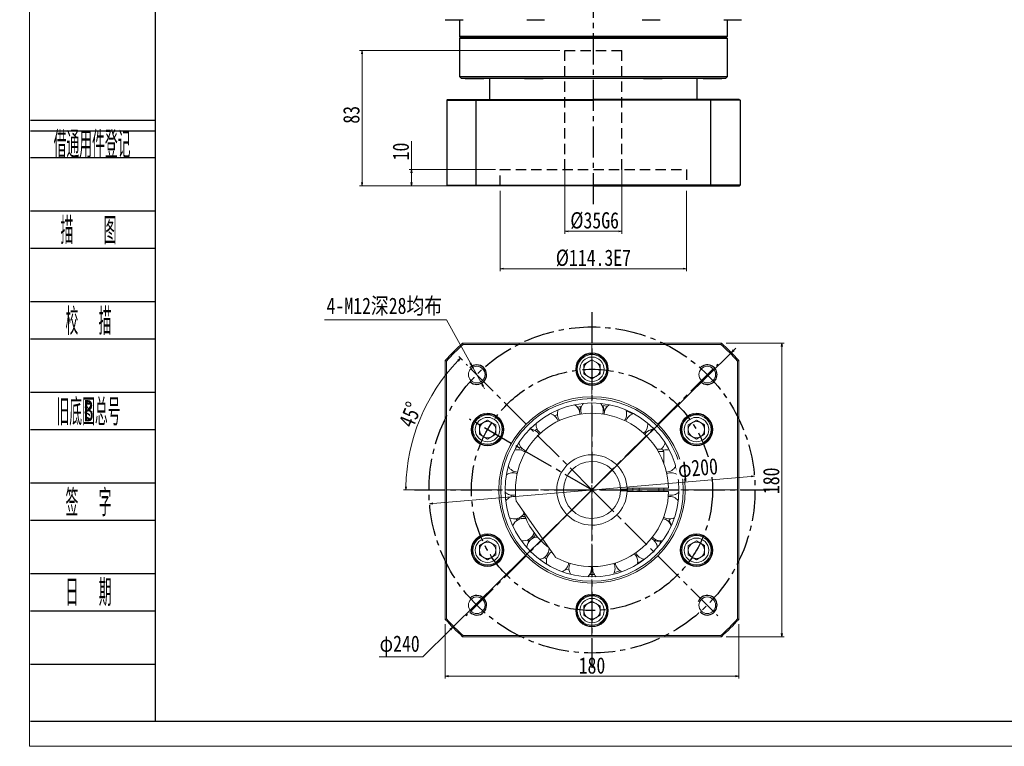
# Model space of a CAD drawing. Header units: millimetres. Extents: x -32 to 1282, y 0 to 916.
# Tile 1 of 3: x -32 to 572, y 0 to 446. Entities that reach past the tile are written whole.
import ezdxf
from ezdxf.enums import TextEntityAlignment as Align

# ---------------------------------------------------------------- set-up
doc = ezdxf.new("R2010")
doc.units = ezdxf.units.MM
for name, pattern in [('CENTER2', [28.575, 19.05, -3.175, 3.175, -3.175]), ('DASHED2', [9.525, 6.35, -3.175]), ('点画线', [18, 12, -2, 2, -2])]:
    doc.linetypes.add(name, pattern=pattern)
for name, color, linetype in [('1轮廓实线层', 7, 'Continuous'), ('2细线层', 4, 'Continuous'), ('3中心线层', 1, 'CENTER2'), ('4虚线层', 6, 'DASHED2'), ('6文字层', 3, 'Continuous')]:
    doc.layers.add(name, color=color, linetype=linetype)
for name, color, linetype, lineweight in [('中心线层', 1, '点画线', 18), ('图框_外框线', 7, 'Continuous', 18), ('尺寸线层', 3, 'Continuous', 18)]:
    doc.layers.add(name, color=color, linetype=linetype, lineweight=lineweight)
doc.styles.add('PC_TEXTSTYLE', font='ISOCP.SHX', dxfattribs={"width": 0.707, "bigfont": 'GBCBIG.SHX'})
doc.styles.get("Standard").update_dxf_attribs({"font": 'SimSun.ttf'})
doc.styles.add('宋体', font='SimSun.ttf', dxfattribs={"width": 0.8})
doc.dimstyles.new('A水平标注$0', dxfattribs={"dimtxt": 3.5, "dimasz": 2, "dimexe": 1.5, "dimexo": 3, "dimgap": 1.1, "dimtad": 1, "dimtoh": 1, "dimdec": 4, "dimdsep": 46, "dimtxsty": '宋体', "dimblk": 'OPEN', "dimcen": 3, "dimclrd": 3, "dimclre": 3, "dimclrt": 6, "dimadec": 0, "dimazin": 0, "dimtm": 1e-09, "dimtfac": 1, "dimtdec": 4, "dimtix": 1, "dimtmove": 0, "dimatfit": 3, "dimldrblk": 'OPEN', "dimfxl": 0, "dimlwd": 13, "dimlwe": 13, "dimarcsym": 0})
doc.dimstyles.new('D直径标注φ25', dxfattribs={"dimtxt": 3.5, "dimasz": 2, "dimexe": 1, "dimexo": 3, "dimtad": 1, "dimtoh": 1, "dimdec": 1, "dimdsep": 46, "dimtxsty": '宋体', "dimblk": 'OPEN', "dimcen": 3, "dimclrd": 3, "dimclre": 3, "dimclrt": 130, "dimadec": 0, "dimazin": 0, "dimtm": 1e-09, "dimtfac": 1, "dimtdec": 1, "dimtmove": 0, "dimatfit": 0, "dimldrblk": 'OPEN', "dimfxl": 0, "dimlwd": 13, "dimlwe": 13, "dimarcsym": 0})
doc.dimstyles.new('螺孔(M8-7H)', dxfattribs={"dimtxt": 3.5, "dimasz": 2, "dimexe": 1.25, "dimexo": 3, "dimtad": 1, "dimtoh": 1, "dimdec": 4, "dimdsep": 46, "dimtxsty": '宋体', "dimblk": 'OPEN', "dimcen": 3, "dimclrd": 3, "dimclre": 3, "dimclrt": 2, "dimadec": 0, "dimazin": 0, "dimtm": 1e-09, "dimtfac": 1, "dimtdec": 4, "dimtmove": 0, "dimatfit": 3, "dimldrblk": 'OPEN', "dimfxl": 0, "dimlwd": 9, "dimlwe": 9, "dimarcsym": 0})

# ---------------------------------------------------------------- blocks, each defined once
blk = doc.blocks.new('_Open')
at = {"color": 0, "linetype": 'ByBlock', "lineweight": -2}
for p, q in [((-1, 0.17), (0, 0)), ((-1, -0.17), (0, 0)), ((0, 0), (-1, 0))]:
    blk.add_line(p, q, dxfattribs=at)
blk = doc.blocks.new('*D20')
at = {"layer": 'Defpoints', "color": 0, "transparency": 16777216}
for p in [(229.04, 77.84), (409.04, 77.84), (409.04, 43)]:
    blk.add_point(p, dxfattribs=at)
at = {"layer": '尺寸线层', "color": 3, "lineweight": 13, "transparency": 16777216}
for p, q in [((229.04, 74.84), (229.04, 41.5)), ((409.04, 74.84), (409.04, 41.5)), ((231.04, 43), (407.04, 43))]:
    blk.add_line(p, q, dxfattribs=at)
at = {"layer": '尺寸线层', "color": 3, "lineweight": 13, "transparency": 16777216, "xscale": 2, "yscale": 2, "zscale": 2, "rotation": 180}
blk.add_blockref('_Open', (229.04, 43), dxfattribs=at)
at = {"layer": '尺寸线层', "color": 3, "lineweight": 13, "transparency": 16777216, "xscale": 2, "yscale": 2, "zscale": 2}
blk.add_blockref('_Open', (409.04, 43), dxfattribs=at)
at = {"layer": '尺寸线层', "color": 6, "transparency": 16777216, "insert": (319.04, 49.5), "char_height": 10, "attachment_point": 5, "style": '宋体', "bg_fill": 3, "box_fill_scale": 1.1, "bg_fill_color": 256, "bg_fill_true_color": 13158600, "bg_fill_transparency": 0}
blk.add_mtext('180', dxfattribs=at)
blk = doc.blocks.new('*D21')
at = {"layer": 'Defpoints', "color": 0, "transparency": 16777216}
for p in [(398.41, 247.21), (435.53, 247.21), (398.41, 67.21)]:
    blk.add_point(p, dxfattribs=at)
at = {"layer": '尺寸线层', "color": 3, "lineweight": 13, "transparency": 16777216}
for p, q in [((401.41, 247.21), (437.03, 247.21)), ((435.53, 69.21), (435.53, 245.21)), ((401.41, 67.21), (437.03, 67.21))]:
    blk.add_line(p, q, dxfattribs=at)
at = {"layer": '尺寸线层', "color": 3, "lineweight": 13, "transparency": 16777216, "xscale": 2, "yscale": 2, "zscale": 2}
for p, rotation in [((435.53, 247.21), 90), ((435.53, 67.21), 270)]:
    blk.add_blockref('_Open', p, dxfattribs=dict(at, rotation=rotation))
at = {"layer": '尺寸线层', "color": 6, "transparency": 16777216, "insert": (429.03, 162.81), "char_height": 10, "attachment_point": 5, "rotation": 90, "style": '宋体', "bg_fill": 3, "box_fill_scale": 1.1, "bg_fill_color": 256, "bg_fill_true_color": 13158600, "bg_fill_transparency": 0}
blk.add_mtext('180', dxfattribs=at)
blk = doc.blocks.new('*D22')
at = {"layer": 'Defpoints', "color": 0, "transparency": 16777216}
for p in [(245.44, 233.18), (251.23, 222.67)]:
    blk.add_point(p, dxfattribs=at)
at = {"layer": '尺寸线层', "color": 3, "lineweight": 9, "transparency": 16777216}
for p, q in [((154.93, 261.53), (229.82, 261.53)), ((229.82, 261.53), (244.47, 234.93)), ((251.23, 222.67), (245.44, 233.18)), ((252.19, 220.92), (253.16, 219.16))]:
    blk.add_line(p, q, dxfattribs=at)
at = {"layer": '尺寸线层', "color": 3, "lineweight": 9, "transparency": 16777216, "xscale": 2, "yscale": 2, "zscale": 2}
for p, rotation in [((245.44, 233.18), 298.849608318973), ((251.23, 222.67), 118.849608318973)]:
    blk.add_blockref('_Open', p, dxfattribs=dict(at, rotation=rotation))
at = {"layer": '尺寸线层', "color": 2, "transparency": 16777216, "insert": (191.63, 269.62), "char_height": 10, "attachment_point": 5, "style": '宋体', "bg_fill": 3, "box_fill_scale": 1.1, "bg_fill_color": 256, "bg_fill_true_color": 13158600, "bg_fill_transparency": 0}
blk.add_mtext('4-M12深28均布', dxfattribs=at)
blk = doc.blocks.new('*D23')
at = {"layer": 'Defpoints', "color": 0, "transparency": 16777216}
for p in [(241.62, 234.64), (220.18, 214.29), (213.04, 157.21), (319.04, 157.21), (425.04, 157.21)]:
    blk.add_point(p, dxfattribs=at)
at = {"layer": '尺寸线层', "color": 3, "lineweight": 13, "transparency": 16777216}
for p, q in [((239.5, 236.76), (237.26, 239)), ((210.04, 157.21), (203.38, 157.21))]:
    blk.add_line(p, q, dxfattribs=at)
blk.add_arc((319.04, 157.21), 114.16, 136.00381, 178.99619, dxfattribs=at)
at = {"layer": '尺寸线层', "color": 3, "lineweight": 13, "transparency": 16777216, "xscale": 2, "yscale": 2, "zscale": 2}
for p, rotation in [((238.32, 237.94), 45.50190419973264), ((204.88, 157.21), 269.4980958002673)]:
    blk.add_blockref('_Open', p, dxfattribs=dict(at, rotation=rotation))
at = {"layer": '尺寸线层', "color": 6, "transparency": 16777216, "insert": (207.57, 203.39), "char_height": 10, "attachment_point": 5, "rotation": 67.5, "style": '宋体', "bg_fill": 3, "box_fill_scale": 1.1, "bg_fill_color": 256, "bg_fill_true_color": 13158600, "bg_fill_transparency": 0}
blk.add_mtext('45°', dxfattribs=at)
blk = doc.blocks.new('*D24')
at = {"layer": 'Defpoints', "color": 0, "transparency": 16777216}
for p in [(404.53, 241.43), (233.56, 73)]:
    blk.add_point(p, dxfattribs=at)
at = {"layer": '尺寸线层', "color": 3, "lineweight": 13, "transparency": 16777216}
for p, q in [((405.95, 242.83), (407.38, 244.24)), ((404.53, 241.43), (233.56, 73)), ((232.13, 71.59), (215.17, 54.88)), ((215.17, 54.88), (188.42, 54.88))]:
    blk.add_line(p, q, dxfattribs=at)
at = {"layer": '尺寸线层', "color": 3, "lineweight": 13, "transparency": 16777216, "xscale": 2, "yscale": 2, "zscale": 2}
for p, rotation in [((404.53, 241.43), 224.5723010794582), ((233.56, 73), 44.57230107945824)]:
    blk.add_blockref('_Open', p, dxfattribs=dict(at, rotation=rotation))
at = {"layer": '尺寸线层', "color": 130, "transparency": 16777216, "insert": (201.04, 61.6), "char_height": 10, "attachment_point": 5, "style": '宋体', "bg_fill": 3, "box_fill_scale": 1.1, "bg_fill_color": 256, "bg_fill_true_color": 13158600, "bg_fill_transparency": 0}
blk.add_mtext('φ240', dxfattribs=at)
blk = doc.blocks.new('*D25')
at = {"layer": 'Defpoints', "color": 0, "transparency": 16777216}
for p in [(418.68, 165.71), (219.4, 148.72)]:
    blk.add_point(p, dxfattribs=at)
at = {"layer": '尺寸线层', "color": 3, "lineweight": 13, "transparency": 16777216}
blk.add_line((221.4, 148.89), (416.69, 165.54), dxfattribs=at)
at = {"layer": '尺寸线层', "color": 3, "lineweight": 13, "transparency": 16777216, "xscale": 2, "yscale": 2, "zscale": 2}
for p, rotation in [((418.68, 165.71), 4.874461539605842), ((219.4, 148.72), 184.8744615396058)]:
    blk.add_blockref('_Open', p, dxfattribs=dict(at, rotation=rotation))
at = {"layer": '尺寸线层', "color": 130, "transparency": 16777216, "insert": (384.13, 169.51), "char_height": 10, "attachment_point": 5, "rotation": 4.87446, "style": '宋体', "bg_fill": 3, "box_fill_scale": 1.1, "bg_fill_color": 256, "bg_fill_true_color": 13158600, "bg_fill_transparency": 0}
blk.add_mtext('φ200', dxfattribs=at)
blk = doc.blocks.new('*D38')
at = {"layer": 'Defpoints', "color": 0, "transparency": 16777216}
for p in [(262.76, 353.7), (208.28, 343.7), (255.71, 343.7)]:
    blk.add_point(p, dxfattribs=at)
at = {"layer": '尺寸线层', "color": 3, "lineweight": 13, "transparency": 16777216}
for p, q in [((208.28, 353.7), (208.28, 371.05)), ((259.76, 353.7), (206.78, 353.7)), ((208.28, 345.7), (208.28, 351.7)), ((252.71, 343.7), (206.78, 343.7))]:
    blk.add_line(p, q, dxfattribs=at)
at = {"layer": '尺寸线层', "color": 3, "lineweight": 13, "transparency": 16777216, "xscale": 2, "yscale": 2, "zscale": 2}
for p, rotation in [((208.28, 353.7), 90), ((208.28, 343.7), 270)]:
    blk.add_blockref('_Open', p, dxfattribs=dict(at, rotation=rotation))
at = {"layer": '尺寸线层', "color": 6, "transparency": 16777216, "insert": (201.78, 364.77), "char_height": 10, "attachment_point": 5, "rotation": 90, "style": '宋体', "bg_fill": 3, "box_fill_scale": 1.1, "bg_fill_color": 256, "bg_fill_true_color": 13158600, "bg_fill_transparency": 0}
blk.add_mtext('10', dxfattribs=at)
blk = doc.blocks.new('*D39')
at = {"layer": 'Defpoints', "color": 0, "transparency": 16777216}
for p in [(302.41, 426.7), (177.94, 343.7), (255.71, 343.7)]:
    blk.add_point(p, dxfattribs=at)
at = {"layer": '尺寸线层', "color": 3, "lineweight": 13, "transparency": 16777216}
for p, q in [((299.41, 426.7), (176.44, 426.7)), ((177.94, 424.7), (177.94, 345.7)), ((252.71, 343.7), (176.44, 343.7))]:
    blk.add_line(p, q, dxfattribs=at)
at = {"layer": '尺寸线层', "color": 3, "lineweight": 13, "transparency": 16777216, "xscale": 2, "yscale": 2, "zscale": 2}
for p, rotation in [((177.94, 426.7), 90), ((177.94, 343.7), 270)]:
    blk.add_blockref('_Open', p, dxfattribs=dict(at, rotation=rotation))
at = {"layer": '尺寸线层', "color": 6, "transparency": 16777216, "insert": (171.44, 387.27), "char_height": 10, "attachment_point": 5, "rotation": 90, "style": '宋体', "bg_fill": 3, "box_fill_scale": 1.1, "bg_fill_color": 256, "bg_fill_true_color": 13158600, "bg_fill_transparency": 0}
blk.add_mtext('83', dxfattribs=at)
blk = doc.blocks.new('*D40')
at = {"layer": 'Defpoints', "color": 0, "transparency": 16777216}
for p in [(262.76, 343.7), (377.06, 343.7), (377.06, 292.91)]:
    blk.add_point(p, dxfattribs=at)
at = {"layer": '尺寸线层', "color": 3, "lineweight": 13, "transparency": 16777216}
for p, q in [((262.76, 340.7), (262.76, 291.41)), ((377.06, 340.7), (377.06, 291.41)), ((264.76, 292.91), (375.06, 292.91))]:
    blk.add_line(p, q, dxfattribs=at)
at = {"layer": '尺寸线层', "color": 3, "lineweight": 13, "transparency": 16777216, "xscale": 2, "yscale": 2, "zscale": 2, "rotation": 180}
blk.add_blockref('_Open', (262.76, 292.91), dxfattribs=at)
at = {"layer": '尺寸线层', "color": 3, "lineweight": 13, "transparency": 16777216, "xscale": 2, "yscale": 2, "zscale": 2}
blk.add_blockref('_Open', (377.06, 292.91), dxfattribs=at)
at = {"layer": '尺寸线层', "color": 6, "transparency": 16777216, "insert": (319.91, 299.41), "char_height": 10, "attachment_point": 5, "style": '宋体', "bg_fill": 3, "box_fill_scale": 1.1, "bg_fill_color": 256, "bg_fill_true_color": 13158600, "bg_fill_transparency": 0}
blk.add_mtext('{%%c114.3}{}{E7}', dxfattribs=at)
blk = doc.blocks.new('*D41')
at = {"layer": 'Defpoints', "color": 0, "transparency": 16777216}
for p in [(302.41, 356.7), (337.41, 356.7)]:
    blk.add_point(p, dxfattribs=at)
at = {"layer": '尺寸线层', "color": 3, "lineweight": 13, "transparency": 16777216}
for p, q in [((302.41, 353.7), (302.41, 314.35)), ((337.41, 353.7), (337.41, 314.35)), ((304.41, 315.85), (335.41, 315.85))]:
    blk.add_line(p, q, dxfattribs=at)
at = {"layer": '尺寸线层', "color": 3, "lineweight": 13, "transparency": 16777216, "xscale": 2, "yscale": 2, "zscale": 2, "rotation": 180}
blk.add_blockref('_Open', (302.41, 315.85), dxfattribs=at)
at = {"layer": '尺寸线层', "color": 3, "lineweight": 13, "transparency": 16777216, "xscale": 2, "yscale": 2, "zscale": 2}
blk.add_blockref('_Open', (337.41, 315.85), dxfattribs=at)
at = {"layer": '尺寸线层', "color": 6, "transparency": 16777216, "insert": (320.66, 322.35), "char_height": 10, "attachment_point": 5, "style": '宋体', "bg_fill": 3, "box_fill_scale": 1.1, "bg_fill_color": 256, "bg_fill_true_color": 13158600, "bg_fill_transparency": 0}
blk.add_mtext('{%%c35}{}{G6}', dxfattribs=at)
at = {"layer": 'Defpoints', "color": 0, "transparency": 16777216}
blk.add_point((337.41, 315.85), dxfattribs=at)

msp = doc.modelspace()

# ---------------------------------------------------------------- linework, layer by layer
at = {"color": 7, "linetype": 'Continuous', "lineweight": 15}
for p, q in [((269.51787, 152.94398), (269.4383, 154.05286)), ((295.67713, 117.35684), (273.59809, 148.88898)), ((272.86255, 138.42377), (272.43912, 139.55271)), ((275.65623, 140.02437), (275.81121, 139.63822)), ((282.20629, 128.56161), (282.46322, 128.23432)), ((387.21225, 128.84563), (386.97703, 128.34847)), ((387.21225, 128.84563), (386.97703, 128.34847)), ((388.75772, 127.92721), (388.51799, 127.42052)), ((388.75772, 127.92721), (388.51799, 127.42052)), ((249.95611, 123.09987), (254.95611, 125.98662)), ((249.95611, 117.32636), (249.95611, 123.09987)), ((254.95611, 125.98662), (259.95611, 123.09987)), ((259.95611, 123.09987), (259.95611, 117.32636)), ((280.23671, 125.39839), (279.38192, 126.53178)), ((378.12787, 123.09987), (383.12787, 125.98662)), ((378.12787, 117.32636), (378.12787, 123.09987)), ((383.12787, 125.98662), (388.12787, 123.09987)), ((388.12787, 123.09987), (388.12787, 117.32636)), ((254.95611, 114.43961), (249.95611, 117.32636)), ((259.95611, 117.32636), (254.95611, 114.43961)), ((291.20356, 114.88933), (289.86493, 115.87198)), ((383.12787, 114.43961), (378.12787, 117.32636)), ((388.12787, 117.32636), (383.12787, 114.43961)), ((258.82179, 111.48047), (258.50285, 111.94144)), ((258.82179, 111.48047), (258.50285, 111.94144)), ((260.3899, 112.35968), (260.07696, 112.81197)), ((260.3899, 112.35968), (260.07696, 112.81197)), ((304.98707, 107.9243), (302.95477, 108.64165)), ((314.04199, 86.09987), (319.04199, 88.98662)), ((319.04199, 88.98662), (324.04199, 86.09987)), ((328.53752, 82.19457), (327.97884, 82.14884)), ((328.53752, 82.19457), (327.97884, 82.14884)), ((328.56016, 83.9922), (328.01199, 83.94733)), ((328.56016, 83.9922), (328.01199, 83.94733))]:
    msp.add_line(p, q, dxfattribs=at)
for points in [[(273.715, 139.85198), (272.64972, 139.07911), (272.62209, 139.05505)], [(363.11444, 140.45776), (362.77217, 139.58378), (362.75779, 139.54814)], [(369.34524, 139.49228), (368.9793, 139.67933), (368.57446, 139.789)], [(367.34853, 136.03253), (367.88932, 135.84844), (367.90765, 135.8451)], [(279.7848, 125.98954), (280.81539, 126.37308), (281.34331, 126.63936)], [(318.65118, 109.00761), (318.55056, 110.17954), (318.5442, 110.21575)], [(346.88852, 111.72668), (347.0082, 112.37987), (347.06882, 113.29088)], [(351.01798, 114.70428), (347.97127, 112.72541), (346.97181, 112.13999)], [(320.50653, 105.31833), (319.59848, 105.33915), (317.65152, 105.43746)], [(336.38085, 107.57014), (334.31728, 106.98716), (332.74927, 106.60489)]]:
    msp.add_lwpolyline(points, dxfattribs=at)
for centre, radius in [((254.95611, 120.21312), 10), ((254.95611, 120.21312), 9), ((254.95611, 120.21312), 7.5), ((383.12787, 120.21312), 10), ((383.12787, 120.21312), 9), ((383.12787, 120.21312), 7.5), ((248.33131, 86.50244), 5.1), ((389.75267, 86.50244), 5.1)]:
    msp.add_circle(centre, radius, dxfattribs=at)
for centre, radius, start, end in [((271.51426, 146.36522), 6.875, 84.16461188, 141.72253571), ((366.56973, 146.36522), 6.875, 38.27746429, 95.83538812), ((271.51426, 146.36522), 6.875, 244.09050323, 327.75462611), ((276.82325, 132.83812), 6.875, 75.10251674, 158.86539285), ((277.64598, 133.31312), 7.6295, 87.45722614, 109.31406637), ((277.64598, 133.31312), 6.6295, 83.37518799, 108.95636862), ((319.04199, 157.21312), 44.16667, 196.97903787, 233.02096213), ((361.26073, 132.83812), 6.875, 21.13460715, 78.83827275), ((366.56973, 146.36522), 6.875, 238.34234001, 296.00824999), ((368.25682, 137.81439), 2, 121.4608232, 187.85772919), ((360.43801, 133.31312), 7.6295, 20.00185014, 39.85598456), ((254.95611, 120.21312), 9.55, 304.67933747, 293.87754008), ((254.95611, 120.21312), 9.55, 304.67933747, 293.87754008), ((276.82325, 132.83812), 6.875, 261.13460715, 344.89748326), ((285.88357, 121.47684), 6.875, 92.24537389, 175.90949677), ((277.64598, 133.31312), 6.6295, 311.04363139, 336.62481201), ((277.64598, 133.31312), 7.6295, 310.68593363, 332.54277386), ((352.20041, 121.47684), 6.875, 3.99175001, 61.65765999), ((361.26073, 132.83812), 6.875, 221.16172725, 278.86539285), ((383.12787, 120.21312), 9.55, 64.67933747, 53.87754008), ((383.12787, 120.21312), 9.55, 64.67933747, 53.87754008), ((383.12787, 120.21312), 9.55, 53.87754008, 64.67933747), ((383.12787, 120.21312), 9.55, 53.87754008, 64.67933747), ((254.95611, 120.21312), 5, 120, 180), ((254.95611, 120.21312), 5, 60, 120), ((254.95611, 120.21312), 5, 0, 60), ((285.88357, 121.47684), 6.875, 278.27746429, 0), ((360.43801, 133.31312), 7.6295, 241.01307852, 274.33928623), ((355.03157, 126.14747), 6, 335.30629519, 358.27659948), ((383.12787, 120.21312), 5, 120, 180), ((383.12787, 120.21312), 5, 60, 120), ((383.12787, 120.21312), 5, 0, 60), ((254.95611, 120.21312), 5, 180, 240), ((254.95611, 120.21312), 5, 240, 300), ((254.95611, 120.21312), 5, 300, 0), ((297.89016, 113.29088), 6.875, 120.66786162, 193.15110714), ((340.19382, 113.29088), 6.875, 0, 44.40681669), ((352.20041, 121.47684), 6.875, 204.16461188, 261.72253571), ((383.12787, 120.21312), 5, 180, 240), ((383.12787, 120.21312), 5, 240, 300), ((383.12787, 120.21312), 5, 300, 360), ((254.95611, 120.21312), 9.55, 293.87754008, 304.67933747), ((254.95611, 120.21312), 9.55, 293.87754008, 304.67933747), ((297.89016, 113.29088), 6.875, 295.42032144, 352.97824527), ((311.77618, 109.00761), 6.875, 152.73604045, 210.29396428), ((311.77618, 109.00761), 6.875, 312.56317858, 0), ((326.3078, 109.00761), 6.875, 169.87889759, 227.43682142), ((326.3078, 109.00761), 6.875, 329.70603572, 0), ((326.3078, 109.00761), 6.875, 0, 27.26395955), ((340.19382, 113.29088), 6.875, 187.02175473, 244.57967856), ((319.04199, 83.21312), 5, 120, 180), ((319.04199, 83.21312), 5, 60, 120), ((319.04199, 83.21312), 5, 0, 60), ((319.04199, 83.21312), 9.55, 353.87754008, 4.67933747), ((319.04199, 83.21312), 9.55, 353.87754008, 4.67933747)]:
    msp.add_arc(centre, radius, start, end, dxfattribs=at)
for points in [[(273.59809, 148.88898), (272.538, 150.40294)], [(296.73721, 115.84287), (295.67713, 117.35684)]]:
    msp.add_open_spline(points, degree=1, dxfattribs=at)
at = {"layer": '1轮廓实线层', "linetype": 'Continuous', "lineweight": 30}
for p, q in [((228.94203, 445.60089), (235.86553, 445.60089)), ((235.86553, 445.60089), (239.94202, 445.60089)), ((237.90088, 435.20089), (237.90088, 445.60089)), ((279.00267, 445.60089), (289.2658, 445.60089)), ((289.2658, 445.60089), (290.00266, 445.60089)), ((349.7991, 445.60089), (360.7991, 445.60089)), ((399.85974, 445.60089), (410.85974, 445.60089)), ((401.90088, 445.60089), (401.90088, 435.20089)), ((238.40088, 434.70089), (237.90088, 435.20089)), ((401.90088, 435.20089), (237.90088, 435.20089)), ((401.90088, 435.20089), (401.40089, 434.70089)), ((237.90088, 434.20089), (238.40088, 434.70089)), ((237.90088, 410.50089), (237.90088, 434.20089)), ((237.90088, 434.20089), (401.90088, 434.20089)), ((238.40088, 434.70089), (401.40089, 434.70089)), ((401.40089, 434.70089), (401.90088, 434.20089)), ((401.90088, 434.20089), (401.90088, 410.50089)), ((238.70088, 409.70089), (237.90088, 410.50089)), ((319.90088, 410.50089), (237.90088, 410.50089)), ((238.70088, 409.70089), (319.90088, 409.70089)), ((241.40088, 409.60089), (252.40088, 409.60089)), ((256.40088, 396.7009), (256.40088, 409.70089)), ((277.90088, 409.60089), (288.90088, 409.60089)), ((401.90088, 410.50089), (319.90088, 410.50089)), ((319.90088, 409.70089), (401.10088, 409.70089)), ((350.90088, 409.60089), (361.90088, 409.60089)), ((383.40088, 409.70089), (383.40088, 396.7009)), ((387.40088, 409.60089), (398.40088, 409.60089)), ((401.90088, 410.50089), (401.10088, 409.70089)), ((391.90565, 396.20089), (391.72341, 396.7009)), ((391.90565, 344.2009), (391.90565, 396.20089)), ((409.40565, 396.7009), (409.90565, 396.20089)), ((409.90565, 396.20089), (409.90565, 344.2009)), ((319.90565, 343.70089), (409.40565, 343.70089)), ((391.90565, 344.2009), (391.72341, 343.70089)), ((409.40565, 343.70089), (409.90565, 344.2009))]:
    msp.add_line(p, q, dxfattribs=at)
at = {"layer": '1轮廓实线层'}
for p, q in [((409.40565, 396.7009), (319.90565, 396.7009)), ((409.90565, 396.20089), (319.90565, 396.20089))]:
    msp.add_line(p, q, dxfattribs=at)
at = {"layer": '1轮廓实线层', "linetype": 'Continuous', "lineweight": 30}
for centre, start, end in [((241.40088, 410.60089), 244.15806724, 270), ((252.40088, 410.60089), 270, 295.84193276), ((277.90088, 410.60089), 244.15806724, 270), ((288.90088, 410.60089), 270, 295.84193276), ((350.90088, 410.60089), 244.15806724, 270), ((361.90088, 410.60089), 270, 295.84193276), ((387.40088, 410.60089), 244.15806724, 270), ((398.40088, 410.60089), 270, 295.84193276)]:
    msp.add_arc(centre, 1, start, end, dxfattribs=at)
at = {"layer": '2细线层'}
for p, q in [((-25.54819, 383.99916), (51.01571, 383.99916)), ((-25.54819, 377.45848), (51.01571, 377.45848)), ((-25.54819, 361.10678), (51.01571, 361.10678)), ((-25.54819, 328.40338), (51.01571, 328.40338)), ((-25.54819, 305.51101), (51.01571, 305.51101)), ((-25.54819, 272.80761), (51.01571, 272.80761)), ((-25.54819, 249.91523), (51.01571, 249.91523)), ((-25.54819, 217.21184), (51.01571, 217.21184)), ((-25.54819, 194.31946), (51.01571, 194.31946)), ((-25.54819, 161.61606), (51.01571, 161.61606)), ((-25.54819, 138.72369), (51.01571, 138.72369)), ((-25.54819, 106.02029), (51.01571, 106.02029)), ((-25.54819, 83.12791), (51.01571, 83.12791)), ((-25.54819, 50.42452), (51.01571, 50.42452)), ((-25.54819, 15.41874), (51.01571, 15.41874))]:
    msp.add_line(p, q, dxfattribs=at)
at = {"layer": '3中心线层'}
msp.add_line((319.90565, 332.49379), (319.90565, 574.20089), dxfattribs=at)
at = {"layer": '4虚线层'}
for p, q in [((302.40565, 426.70089), (337.40565, 426.70089)), ((302.40565, 353.70089), (302.40565, 426.70089)), ((337.40565, 353.70089), (337.40565, 426.70089)), ((262.75565, 353.70089), (377.05565, 353.70089)), ((262.75565, 343.70089), (262.75565, 353.70089))]:
    msp.add_line(p, q, dxfattribs=at)

# ---------------------------------------------------------------- texts
at = {"layer": '6文字层', "color": 3, "style": 'PC_TEXTSTYLE'}
for s, width, p in [('借通用件登记', 0.667, (12.31858, 369.71622)), ('描   图', 0.6667, (10.13647, 316.95719)), ('校  描', 0.667, (10.13647, 261.36142)), ('旧底图总号', 0.667, (10.13647, 205.76565)), ('签  字', 0.667, (10.13647, 150.16987)), ('日  期', 0.667, (10.15686, 94.9005))]:
    msp.add_text(s, height=16.351698, dxfattribs=dict(at, width=width)).set_placement(p, align=Align.MIDDLE)
at = {"layer": '6文字层', "width": 0.707}
msp.add_text('B', height=13.08136, dxfattribs=at).set_placement((10.13647, 205.76565), align=Align.MIDDLE)

# ---------------------------------------------------------------- dimensions: what is measured, and where the dimension line sits
at = {"layer": '尺寸线层'}
dim = msp.add_diameter_dim_2p(p1=(251.22639, 222.66846), p2=(245.43624, 233.17913), text='4-M12深28均布', dimstyle='螺孔(M8-7H)', override={"dimtxt": 10, "dimgap": 1.5, "dimpost": 'M<>-7H'}, dxfattribs=at)
dim.commit()
dim.dimension.update_dxf_attribs({"geometry": '*D22', "text_midpoint": (191.62656, 261.52808), "dimtype": 163})
dim = msp.add_linear_dim(base=(409.04199, 42.99703), p1=(229.04199, 77.84058), p2=(409.04199, 77.84058), dimstyle='A水平标注$0', override={"dimtxt": 10, "dimgap": 1.5, "dimblk": 'Open', "dimtfill": 1, "dimtfillclr": 256}, dxfattribs=at)
dim.commit()
dim.dimension.update_dxf_attribs({"geometry": '*D20', "text_midpoint": (319.04199, 42.99703), "dimtype": 160})

# ---------------------------------------------------------------- next in the draw order: linework, layer by layer
at = {"color": 7, "linetype": 'Continuous', "lineweight": 15}
for p, q in [((314.04199, 80.32636), (314.04199, 86.09987)), ((324.04199, 86.09987), (324.04199, 80.32636)), ((319.04199, 77.43961), (314.04199, 80.32636)), ((324.04199, 80.32636), (319.04199, 77.43961))]:
    msp.add_line(p, q, dxfattribs=at)
for radius in [10, 9, 7.5]:
    msp.add_circle((319.04199, 83.21312), radius, dxfattribs=at)
at = {"color": 4}
msp.add_arc((248.33131, 86.50244), 6, 225, 133.28086868, dxfattribs=at)
at = {"color": 7, "linetype": 'Continuous', "lineweight": 15}
for centre, radius, start, end in [((319.04199, 83.21312), 9.55, 4.67933747, 353.87754008), ((319.04199, 83.21312), 9.55, 4.67933747, 353.87754008), ((319.04199, 83.21312), 5, 180, 240), ((319.04199, 83.21312), 5, 240, 300), ((319.04199, 83.21312), 5, 300, 360), ((319.04199, 157.21312), 120, 221.40962211, 228.59037789), ((319.04199, 157.21312), 119.2, 221.55475457, 228.44524543)]:
    msp.add_arc(centre, radius, start, end, dxfattribs=at)
for points in [[(239.66945, 247.21312), (239.9724, 246.41312)], [(229.04199, 77.84058), (229.84199, 78.14353)], [(239.9724, 68.01312), (239.66945, 67.21312)]]:
    msp.add_open_spline(points, degree=1, dxfattribs=at)

# ---------------------------------------------------------------- next in the draw order: dimensions: what is measured, and where the dimension line sits
at = {"layer": '尺寸线层'}
dim = msp.add_linear_dim(base=(435.52511, 247.21312), p1=(398.41453, 67.21312), p2=(398.41453, 247.21312), angle=90, dimstyle='A水平标注$0', override={"dimtxt": 10, "dimgap": 1.5, "dimblk": 'Open', "dimtfill": 1, "dimtfillclr": 256}, dxfattribs=at)
dim.commit()
dim.dimension.update_dxf_attribs({"geometry": '*D21', "text_midpoint": (435.52511, 162.81282), "dimtype": 160})

# ---------------------------------------------------------------- next in the draw order: linework, layer by layer
at = {"color": 7, "linetype": 'Continuous', "lineweight": 15}
for p, q in [((239.66945, 247.21312), (398.41453, 247.21312)), ((398.11158, 246.41312), (239.9724, 246.41312)), ((398.41453, 67.21312), (239.66945, 67.21312)), ((239.9724, 68.01312), (398.11158, 68.01312))]:
    msp.add_line(p, q, dxfattribs=at)
at = {"color": 4}
msp.add_arc((389.75267, 86.50244), 6, 223.28086868, 160.15840041, dxfattribs=at)
at = {"color": 7, "linetype": 'Continuous', "lineweight": 15}
for radius, start, end in [(119.2, 311.55475457, 318.44524543), (120, 311.40962211, 318.59037789)]:
    msp.add_arc((319.04199, 157.21312), radius, start, end, dxfattribs=at)
for points in [[(398.41453, 247.21312), (398.11158, 246.41312)], [(408.24199, 78.14353), (409.04199, 77.84058)], [(398.11158, 68.01312), (398.41453, 67.21312)]]:
    msp.add_open_spline(points, degree=1, dxfattribs=at)

# ---------------------------------------------------------------- next in the draw order: dimensions: what is measured, and where the dimension line sits
at = {"layer": '尺寸线层'}
dim = msp.add_angular_dim_2l(base=(220.17804, 214.29225), line1=((213.04199, 157.21312), (425.04199, 157.21312)), line2=((319.04199, 157.21312), (241.6187, 234.63641)), dimstyle='A水平标注$0', override={"dimtxt": 10, "dimgap": 1.5, "dimblk": 'Open', "dimtfill": 1, "dimtfillclr": 256}, dxfattribs=at)
dim.commit()
dim.dimension.update_dxf_attribs({"geometry": '*D23', "text_midpoint": (207.56829, 203.38703)})

# ---------------------------------------------------------------- next in the draw order: linework, layer by layer
at = {"color": 7, "linetype": 'Continuous', "lineweight": 15}
for p, q in [((229.04199, 77.84058), (229.04199, 236.58566)), ((229.84199, 236.28271), (229.84199, 78.14353)), ((314.04199, 234.09987), (319.04199, 236.98662)), ((319.04199, 236.98662), (324.04199, 234.09987)), ((408.24199, 78.14353), (408.24199, 236.28271)), ((409.04199, 236.58566), (409.04199, 77.84058)), ((309.52382, 230.43404), (310.07199, 230.4789)), ((309.54646, 232.23166), (310.10514, 232.27739)), ((314.04199, 228.32636), (314.04199, 234.09987)), ((324.04199, 234.09987), (324.04199, 228.32636)), ((319.04199, 225.43961), (314.04199, 228.32636)), ((324.04199, 228.32636), (319.04199, 225.43961)), ((249.95611, 197.09987), (254.95611, 199.98662)), ((254.95611, 199.98662), (259.95611, 197.09987)), ((296.13903, 202.63834), (297.80331, 203.51904)), ((311.5448, 203.59841), (311.54768, 203.79729)), ((377.69408, 202.06655), (378.00703, 201.61426)), ((377.69408, 202.06655), (378.00703, 201.61426)), ((378.12787, 197.09987), (383.12787, 199.98662)), ((379.26219, 202.94576), (379.58113, 202.48479)), ((379.26219, 202.94576), (379.58113, 202.48479)), ((383.12787, 199.98662), (388.12787, 197.09987)), ((249.95611, 191.32636), (249.95611, 197.09987)), ((259.95611, 197.09987), (259.95611, 191.32636)), ((284.25686, 193.62342), (285.31296, 194.66594)), ((353.37885, 197.49226), (353.35689, 198.04119)), ((378.12787, 191.32636), (378.12787, 197.09987)), ((388.12787, 197.09987), (388.12787, 191.32636)), ((254.95611, 188.43961), (249.95611, 191.32636)), ((259.95611, 191.32636), (254.95611, 188.43961)), ((383.12787, 188.43961), (378.12787, 191.32636)), ((388.12787, 191.32636), (383.12787, 188.43961)), ((249.32626, 186.49902), (249.566, 187.00571)), ((249.32626, 186.49902), (249.566, 187.00571)), ((250.87173, 185.5806), (251.10696, 186.07776)), ((250.87173, 185.5806), (251.10696, 186.07776)), ((275.45992, 181.65921), (276.06071, 182.75253)), ((358.84149, 182.21312), (361.54199, 182.21312)), ((363.04199, 180.71312), (359.74519, 180.71312)), ((363.04199, 180.71312), (363.04199, 173.73583)), ((369.87242, 170.83309), (370.55804, 171.0168)), ((270.41897, 167.7312), (270.66069, 168.83816)), ((336.93501, 157.71312), (340.6362, 157.71312)), ((340.01817, 157.69618), (340.01817, 156.71312)), ((341.01925, 158.21312), (365.23117, 158.21312)), ((344.04199, 156.21312), (344.04199, 158.21312)), ((348.04199, 158.21312), (348.04199, 156.21312)), ((360.04199, 158.21312), (360.04199, 156.21312)), ((363.20866, 157.21312), (363.19734, 158.21312)), ((363.19734, 156.21312), (363.20866, 157.21312)), ((340.6362, 156.71312), (336.93501, 156.71312)), ((341.01925, 156.21312), (365.23117, 156.21312))]:
    msp.add_line(p, q, dxfattribs=at)
for points in [[(310.17484, 207.91941), (312.21362, 208.32181), (312.60966, 208.39019)], [(325.22957, 208.9597), (327.01697, 208.79082), (328.49564, 208.60372)], [(325.54872, 203.74319), (325.79345, 204.66565), (325.91699, 205.96312)], [(340.0497, 205.58543), (341.35002, 205.05951), (343.9572, 203.87819)], [(353.36152, 197.98009), (354.04554, 197.43174), (354.42255, 197.12127)], [(340.03604, 156.71312), (340.04199, 157.21312), (340.03604, 157.71312)]]:
    msp.add_lwpolyline(points, dxfattribs=at)
for centre, radius in [((319.04199, 231.21312), 10), ((319.04199, 231.21312), 9), ((319.04199, 231.21312), 7.5), ((248.33131, 227.92379), 5.1), ((389.75267, 227.92379), 5.1), ((319.04199, 157.21312), 57.15), ((319.04199, 157.21312), 56), ((319.04199, 157.21312), 53.33333), ((254.95611, 194.21312), 10), ((254.95611, 194.21312), 9), ((254.95611, 194.21312), 7.5), ((383.12787, 194.21312), 10), ((383.12787, 194.21312), 9), ((383.12787, 194.21312), 7.5)]:
    msp.add_circle(centre, radius, dxfattribs=at)
for centre, radius, start, end in [((319.04199, 157.21312), 120, 131.40962211, 138.59037789), ((319.04199, 157.21312), 119.2, 131.55475457, 138.44524543), ((319.04199, 157.21312), 119.2, 41.55475457, 48.44524543), ((319.04199, 157.21312), 120, 41.40962211, 48.59037789), ((319.04199, 231.21312), 9.55, 184.67933747, 173.87754008), ((319.04199, 231.21312), 9.55, 173.87754008, 184.67933747), ((319.04199, 231.21312), 5, 120, 180), ((319.04199, 231.21312), 5, 180, 240), ((319.04199, 231.21312), 5, 0, 60), ((319.04199, 231.21312), 5, 300, 360), ((319.04199, 231.21312), 5, 240, 300), ((304.67268, 203.79729), 6.875, 158.27746429, 215.83538812), ((304.67268, 203.79729), 6.875, 0, 56.00824999), ((319.04199, 205.01312), 7.6295, 154.3740241, 178.98692148), ((319.04199, 205.96312), 6.875, 141.13460715, 198.83827274), ((319.04199, 205.96312), 6.875, 0, 38.86539285), ((319.04199, 205.01312), 7.6295, 1.01307852, 30.89634507), ((333.41131, 203.79729), 6.875, 123.99175001, 181.65765999), ((333.41131, 203.79729), 6.875, 0, 21.72253571), ((254.95611, 194.21312), 9.55, 244.67933747, 233.87754008), ((254.95611, 194.21312), 9.55, 244.67933747, 233.87754008), ((319.04199, 157.21312), 47, 1.21915113, 188.3313394), ((291.58014, 197.49226), 6.875, 15.59318331, 73.15110714), ((333.41131, 203.79729), 6.875, 324.16461188, 0), ((346.50385, 197.49226), 6.875, 106.84889286, 164.40681669), ((383.12787, 194.21312), 9.55, 124.67933747, 113.87754008), ((383.12787, 194.21312), 9.55, 124.67933747, 113.87754008), ((383.12787, 194.21312), 9.55, 113.87754008, 124.67933747), ((383.12787, 194.21312), 9.55, 113.87754008, 124.67933747), ((254.95611, 194.21312), 5, 120, 180), ((254.95611, 194.21312), 5, 180, 240), ((254.95611, 194.21312), 5, 60, 120), ((254.95611, 194.21312), 5, 0, 60), ((254.95611, 194.21312), 5, 300, 360), ((280.92771, 187.60824), 6.875, 32.73604045, 90.29396428), ((291.58014, 197.49226), 6.875, 175.42032144, 232.97824527), ((346.50385, 197.49226), 6.875, 307.02175473, 360), ((357.15628, 187.60824), 6.875, 89.70603572, 147.26395955), ((383.12787, 194.21312), 5, 120, 180), ((383.12787, 194.21312), 5, 180, 240), ((383.12787, 194.21312), 5, 60, 120), ((383.12787, 194.21312), 5, 0, 60), ((383.12787, 194.21312), 5, 300, 360), ((254.95611, 194.21312), 5, 240, 300), ((383.12787, 194.21312), 5, 240, 300), ((254.95611, 194.21312), 9.55, 233.87754008, 244.67933747), ((254.95611, 194.21312), 9.55, 233.87754008, 244.67933747), ((273.6619, 175.02349), 6.875, 49.87889759, 107.43682142), ((280.92771, 187.60824), 6.875, 192.56317858, 250.12110241), ((357.15628, 187.60824), 6.875, 308.30281976, 347.43682142), ((361.54199, 180.71312), 1.5, 0, 90), ((364.42209, 175.02349), 6.875, 72.56317858, 104.58145062), ((319.04199, 157.21312), 21.6, 1.32640967, 358.67359033), ((273.6619, 175.02349), 6.875, 209.70603572, 267.26395955), ((319.04199, 157.21312), 17.5, 1.63724508, 358.36275492), ((364.42209, 175.02349), 6.875, 272.73604045, 330.29396428), ((270.42831, 160.85621), 6.875, 67.02175473, 124.57967856), ((367.65568, 160.85621), 6.875, 55.42032144, 112.97824527), ((319.04199, 157.21312), 29, 358.02389171, 1.97610829), ((270.42831, 160.85621), 6.875, 226.84889286, 284.40681669), ((319.04199, 157.21312), 47, 241.6686606, 358.78084887), ((367.65568, 160.85621), 6.875, 255.59318331, 313.15110714)]:
    msp.add_arc(centre, radius, start, end, dxfattribs=at)
at = {"color": 4}
for centre, start, end in [((248.33131, 227.92379), 226.71913132, 135), ((389.75267, 227.92379), 225, 136.71913132)]:
    msp.add_arc(centre, 6, start, end, dxfattribs=at)
at = {"color": 7, "linetype": 'Continuous', "lineweight": 15}
for points in [[(229.04199, 236.58566), (229.84199, 236.28271)], [(408.24199, 236.28271), (409.04199, 236.58566)], [(336.93501, 157.71312), (336.53485, 157.71312)], [(341.03631, 157.71312), (340.6362, 157.71312)], [(366.03135, 158.21312), (365.23117, 158.21312)], [(336.53485, 156.71312), (336.93501, 156.71312)], [(340.6362, 156.71312), (341.03631, 156.71312)], [(366.03135, 156.21312), (365.23117, 156.21312)]]:
    msp.add_open_spline(points, degree=1, dxfattribs=at)
at = {"layer": '3中心线层'}
for p, q in [((319.04199, 266.21312), (319.04199, 48.21312)), ((319.04199, 157.21312), (241.90629, 234.34882)), ((319.04199, 157.21312), (396.1777, 234.34882)), ((319.04199, 157.21312), (243.92308, 200.58304)), ((210.04199, 157.21312), (428.04199, 157.21312)), ((319.04199, 157.21312), (241.90629, 80.07741)), ((319.04199, 157.21312), (396.1777, 80.07741))]:
    msp.add_line(p, q, dxfattribs=at)
for radius in [100, 74]:
    msp.add_circle((319.04199, 157.21312), radius, dxfattribs=at)

# ---------------------------------------------------------------- next in the draw order: dimensions: what is measured, and where the dimension line sits
at = {"layer": '尺寸线层'}
dim = msp.add_diameter_dim_2p(p1=(404.52584, 241.43017), p2=(233.55814, 72.99607), dimstyle='D直径标注φ25', override={"dimtxt": 10, "dimgap": 1.5, "dimpost": 'φ<>'}, dxfattribs=at)
dim.commit()
dim.dimension.update_dxf_attribs({"geometry": '*D24', "text_midpoint": (201.04167, 54.87783), "dimtype": 163})

# ---------------------------------------------------------------- next in the draw order: dimensions: what is measured, and where the dimension line sits
dim = msp.add_diameter_dim_2p(p1=(219.40367, 148.71583), p2=(418.68032, 165.7104), dimstyle='D直径标注φ25', override={"dimtxt": 10, "dimgap": 1.5, "dimpost": 'φ<>'}, dxfattribs=at)
dim.commit()
dim.dimension.update_dxf_attribs({"geometry": '*D25', "text_midpoint": (384.70365, 162.81282), "dimtype": 163})

# ---------------------------------------------------------------- next in the draw order: linework, layer by layer
at = {"layer": '中心线层'}
for p, q in [((319.04199, 54.21312), (319.04199, 260.21312)), ((319.04199, 71.71312), (319.04199, 242.71312)), ((216.04199, 157.21312), (422.04199, 157.21312)), ((233.54199, 157.21312), (404.54199, 157.21312))]:
    msp.add_line(p, q, dxfattribs=at)
at = {"layer": '图框_外框线', "color": 3}
msp.add_lwpolyline([(-26.07799, 0), (1269.09617, 0), (1269.09617, 915.87316), (-26.07799, 915.87316)], close=True, dxfattribs=at)
at = {"layer": '图框_外框线', "color": 3, "lineweight": 25}
msp.add_lwpolyline([(51.01571, 15.41874), (1253.67743, 15.41874), (1253.67743, 900.45442), (51.01571, 900.45442)], close=True, dxfattribs=at)

# ---------------------------------------------------------------- next in the draw order: dimensions: what is measured, and where the dimension line sits
at = {"layer": '尺寸线层'}
dim = msp.add_linear_dim(base=(208.28311, 343.70089), p1=(262.75565, 353.70089), p2=(255.71041, 343.70089), angle=90, dimstyle='A水平标注$0', override={"dimtxt": 10, "dimgap": 1.5, "dimtoh": 0, "dimblk": 'Open', "dimtfill": 1, "dimtfillclr": 256}, dxfattribs=at)
dim.commit()
dim.dimension.update_dxf_attribs({"geometry": '*D38', "text_midpoint": (208.28311, 364.76773), "dimtype": 160})

# ---------------------------------------------------------------- next in the draw order: dimensions: what is measured, and where the dimension line sits
dim = msp.add_linear_dim(base=(177.93891, 343.70089), p1=(302.40565, 426.70089), p2=(255.71041, 343.70089), angle=90, dimstyle='A水平标注$0', override={"dimtxt": 10, "dimgap": 1.5, "dimblk": 'Open', "dimtfill": 1, "dimtfillclr": 256}, dxfattribs=at)
dim.commit()
dim.dimension.update_dxf_attribs({"geometry": '*D39', "text_midpoint": (177.93891, 387.27296), "dimtype": 160})

# ---------------------------------------------------------------- next in the draw order: linework, layer by layer
at = {"layer": '1轮廓实线层', "linetype": 'Continuous', "lineweight": 30}
for p, q in [((230.40565, 396.7009), (229.90565, 396.20089)), ((229.90565, 396.20089), (229.90565, 344.2009)), ((247.90565, 396.20089), (248.08789, 396.7009)), ((247.90565, 344.2009), (247.90565, 396.20089)), ((230.40565, 343.70089), (229.90565, 344.2009)), ((247.90565, 344.2009), (248.08789, 343.70089))]:
    msp.add_line(p, q, dxfattribs=at)
at = {"layer": '1轮廓实线层'}
for p, q in [((229.90565, 396.20089), (319.90565, 396.20089)), ((230.40565, 396.7009), (319.90565, 396.7009))]:
    msp.add_line(p, q, dxfattribs=at)

# ---------------------------------------------------------------- next in the draw order: dimensions: what is measured, and where the dimension line sits
at = {"layer": '尺寸线层'}
dim = msp.add_linear_dim(base=(377.05565, 292.91056), p1=(262.75565, 343.70089), p2=(377.05565, 343.70089), text='{%%c<>}{}{E7}', dimstyle='A水平标注$0', override={"dimtxt": 10, "dimgap": 1.5, "dimblk": 'Open', "dimtfill": 1, "dimtfillclr": 256}, dxfattribs=at)
dim.commit()
dim.dimension.update_dxf_attribs({"geometry": '*D40', "text_midpoint": (319.90565, 292.91056), "dimtype": 160})

# ---------------------------------------------------------------- next in the draw order: linework, layer by layer
at = {"layer": '4虚线层'}
msp.add_line((377.05565, 353.70089), (377.05565, 343.70089), dxfattribs=at)

# ---------------------------------------------------------------- next in the draw order: dimensions: what is measured, and where the dimension line sits
at = {"layer": '尺寸线层'}
dim = msp.add_linear_dim(base=(337.40565, 315.84901), p1=(302.40565, 356.70089), p2=(337.40565, 356.70089), text='{%%c<>}{}{G6}', dimstyle='A水平标注$0', override={"dimtxt": 10, "dimgap": 1.5, "dimblk": 'Open', "dimtfill": 1, "dimtfillclr": 256}, dxfattribs=at)
dim.commit()
dim.dimension.update_dxf_attribs({"geometry": '*D41', "text_midpoint": (320.65565, 315.84901), "dimtype": 160})

# ---------------------------------------------------------------- next in the draw order: linework, layer by layer
at = {"layer": '1轮廓实线层'}
for p in [(229.90565, 344.2009), (409.90565, 344.2009)]:
    msp.add_line(p, (319.90565, 344.2009), dxfattribs=at)
at = {"layer": '1轮廓实线层', "linetype": 'Continuous', "lineweight": 30}
msp.add_line((319.90565, 343.70089), (230.40565, 343.70089), dxfattribs=at)

doc.saveas('drawing.dxf')
